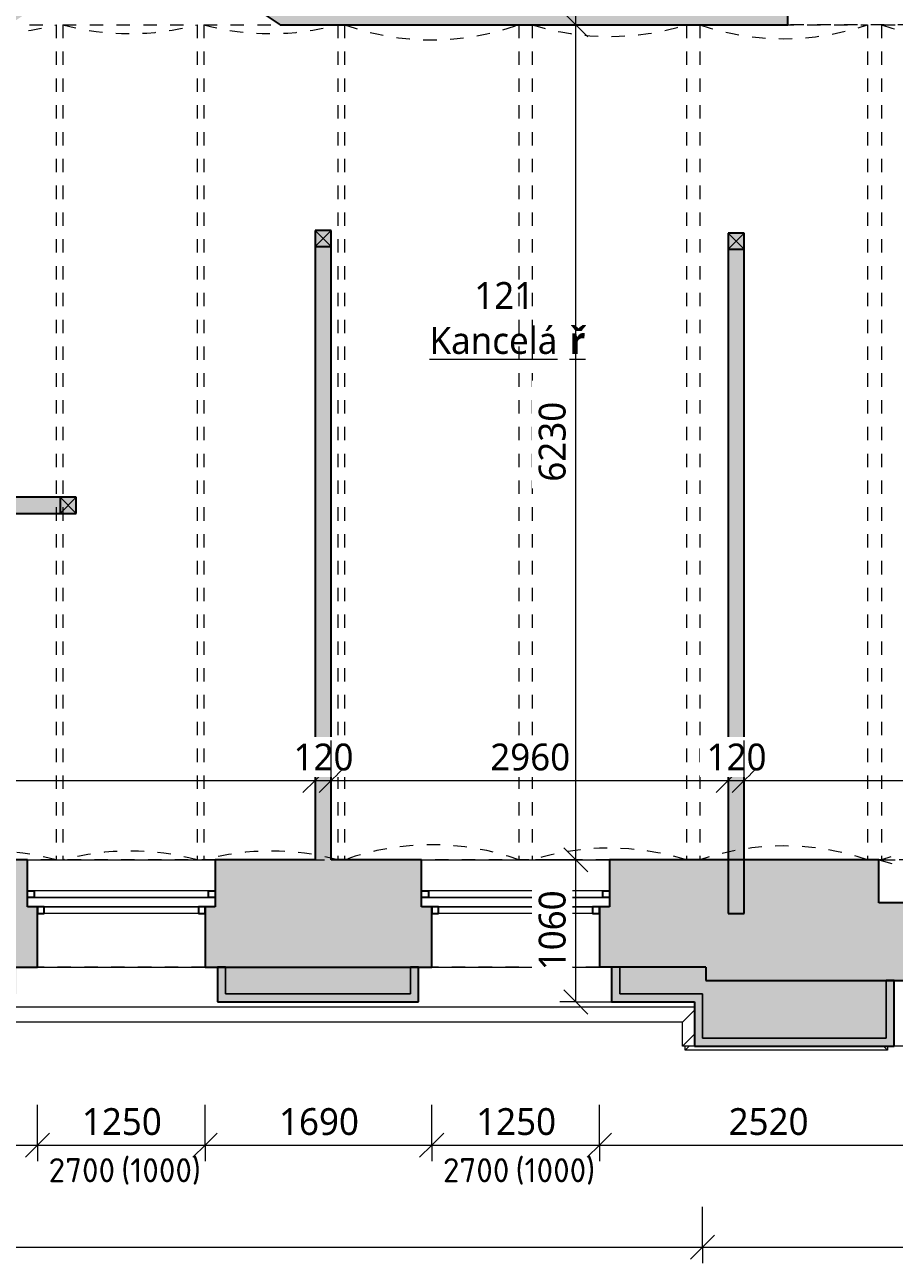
# Model space of a CAD drawing. Header units: metres. Extents: x -2.5 to 41.7, y -3 to 31.6.
# Tile 20 of 23: x 28.9 to 35.4, y -1.7 to 7.6. Entities that reach past the tile are written whole.
import ezdxf

# ---------------------------------------------------------------- set-up
doc = ezdxf.new("R2010")
doc.units = ezdxf.units.M
doc.linetypes.add('AV - Cerch_ 1 tecka 2mm', pattern=[0.004, 0.002, -0.001, 0, -0.001])
doc.layers.add('AV-KOTY', color=5, linetype='Continuous', lineweight=13, true_color=0x0000ff)
doc.layers.add('AV-MISTNOSTI', color=5, linetype='Continuous', lineweight=5, true_color=0x0000ff)
for name, color, linetype, lineweight in [('AV-KOTY-100', 7, 'Continuous', 5), ('AV-SRAFY', 7, 'Continuous', 35), ('AV-STAVBA', 7, 'Continuous', 18)]:
    doc.layers.add(name, color=color, linetype=linetype, lineweight=lineweight)
doc.styles.add('ISOCPEUR', font='isocpeur.ttf', dxfattribs={"height": 0.18})
doc.styles.add('Trebuchet MS', font='trebuc.ttf', dxfattribs={"height": 0.2})
doc.styles.add('Trebuchet MS_B', font='trebuc.ttf', dxfattribs={"height": 0.2})
doc.dimstyles.new('2_mm_-_O_-_Blue_-_mm', dxfattribs={"dimscale": 0.3048, "dimtxt": 0.20619, "dimasz": 0.590551, "dimexe": 0.393701, "dimexo": 0.0625, "dimgap": 0.065617, "dimtad": 1, "dimdec": 0, "dimlfac": 1000, "dimzin": 0, "dimdsep": 46, "dimtxsty": 'Trebuchet MS', "dimblk1": 'OBLIQUE', "dimblk2": 'OBLIQUE', "dimsah": 1, "dimcen": 0.09, "dimazin": 0, "dimtfac": 1, "dimtdec": 4, "dimtix": 1, "dimtmove": 0, "dimatfit": 3, "dimfxl": 0.984252, "dimfxlon": 1, "dimtvp": 1, "dimtfill": 1, "dimtolj": 1, "dimtzin": 0, "dimarcsym": 2})
doc.dimstyles.new('2_mm_-_O_-_Blue_-_mm_-_zaokrouhlena', dxfattribs={"dimscale": 0.3048, "dimtxt": 0.20619, "dimasz": 0.590551, "dimexe": 0.393701, "dimexo": 0.0625, "dimgap": 0.065617, "dimtad": 1, "dimdec": 0, "dimlfac": 1000, "dimrnd": 10, "dimzin": 0, "dimdsep": 46, "dimtxsty": 'Trebuchet MS', "dimblk1": 'OBLIQUE', "dimblk2": 'OBLIQUE', "dimsah": 1, "dimcen": 0.09, "dimazin": 0, "dimtfac": 1, "dimtdec": 4, "dimtix": 1, "dimtmove": 0, "dimatfit": 3, "dimfxl": 0.984252, "dimfxlon": 1, "dimtvp": 1, "dimtfill": 1, "dimtolj": 1, "dimtzin": 0, "dimarcsym": 2})

# ---------------------------------------------------------------- blocks, each defined once
blk = doc.blocks.new('SCO_Koncepční obdelníkový sloup - 120_120-917259-1NP')
at = {"layer": 'AV-STAVBA'}
blk.add_hatch(color=256, dxfattribs=at).paths.add_polyline_path([(0.06, -0.06), (0.06, 0.06), (-0.06, 0.06), (-0.06, -0.06)])
for p, q in [((0.06, 0.06), (-0.06, -0.06)), ((-0.06, 0.06), (0.06, -0.06))]:
    blk.add_line(p, q, dxfattribs=at)
at = {"layer": 'AV-STAVBA', "lineweight": 35}
for p, q in [((0.06, 0.06), (-0.06, 0.06)), ((-0.06, 0.06), (-0.06, -0.06)), ((0.06, -0.06), (0.06, 0.06)), ((-0.06, -0.06), (0.06, -0.06))]:
    blk.add_line(p, q, dxfattribs=at)
blk = doc.blocks.new('SCO_Koncepční obdelníkový sloup - 120_120-1397185-1NP')
at = {"layer": 'AV-STAVBA'}
blk.add_hatch(color=256, dxfattribs=at).paths.add_polyline_path([(0.06, -0.06), (0.06, 0.06), (-0.06, 0.06), (-0.06, -0.06)])
for p, q in [((0.06, 0.06), (-0.06, -0.06)), ((-0.06, 0.06), (0.06, -0.06))]:
    blk.add_line(p, q, dxfattribs=at)
at = {"layer": 'AV-STAVBA', "lineweight": 35}
for p, q in [((0.06, 0.06), (-0.06, 0.06)), ((-0.06, 0.06), (-0.06, -0.06)), ((0.06, -0.06), (0.06, 0.06)), ((-0.06, -0.06), (0.06, -0.06))]:
    blk.add_line(p, q, dxfattribs=at)
blk = doc.blocks.new('GM_Otvor_obdélníkový - 1320x2390-954507-1NP')
at = {"layer": 'AV-STAVBA', "linetype": 'AV - Cerch_ 1 tecka 2mm', "lineweight": 13}
for p, q in [((-0.66, 0.475), (0.66, 0.475)), ((-0.66, -0.475), (0.66, -0.475)), ((-0.66, -0.475), (0.66, -0.475))]:
    blk.add_line(p, q, dxfattribs=at)
blk = doc.blocks.new('GM_Void_valená klenba - GM_Void_valená klenba-1557061-1NP')
at = {"layer": 'AV-STAVBA', "linetype": 'AV - Cerch_ 1 tecka 2mm', "lineweight": 13}
for p, q in [((-0.5, 3.115), (-0.5, -3.115)), ((-0.5, 3.115), (0.5, 3.115)), ((0.5, 3.115), (0.5, -3.115)), ((-0.5, -3.115), (0.5, -3.115))]:
    blk.add_line(p, q, dxfattribs=at)
for centre, start, end in [((0, 4.9791), 254.98527, 285.01473), ((0, -4.9791), 74.98527, 105.01473)]:
    blk.add_arc(centre, 1.93, start, end, dxfattribs=at)
blk = doc.blocks.new('GM_Void_valená klenba - GM_Void_valená klenba-1557064-1NP')
at = {"layer": 'AV-STAVBA', "linetype": 'AV - Cerch_ 1 tecka 2mm', "lineweight": 13}
for p, q in [((-0.65, 3.115), (-0.65, -3.115)), ((-0.65, 3.115), (0.65, 3.115)), ((0.65, 3.115), (0.65, -3.115)), ((-0.65, -3.115), (0.65, -3.115))]:
    blk.add_line(p, q, dxfattribs=at)
for centre, start, end in [((0, 4.9323), 250.31872, 289.68128), ((0, -4.9323), 70.31872, 109.68128)]:
    blk.add_arc(centre, 1.93, start, end, dxfattribs=at)
blk = doc.blocks.new('GM_Void_valená klenba - GM_Void_valená klenba-1557063-1NP')
at = {"layer": 'AV-STAVBA', "linetype": 'AV - Cerch_ 1 tecka 2mm', "lineweight": 13}
for p, q in [((-0.575, 3.115), (-0.575, -3.115)), ((-0.575, 3.115), (0.575, 3.115)), ((0.575, 3.115), (0.575, -3.115)), ((-0.575, -3.115), (0.575, -3.115))]:
    blk.add_line(p, q, dxfattribs=at)
for centre, start, end in [((0, 4.9574), 252.66684, 287.33316), ((0, -4.9574), 72.66684, 107.33316)]:
    blk.add_arc(centre, 1.93, start, end, dxfattribs=at)
blk = doc.blocks.new('GM_Void_valená klenba - GM_Void_valená klenba-1557062-1NP')
at = {"layer": 'AV-STAVBA', "linetype": 'AV - Cerch_ 1 tecka 2mm', "lineweight": 13}
for p, q in [((-0.625, 3.115), (-0.625, -3.115)), ((-0.625, 3.115), (0.625, 3.115)), ((0.625, 3.115), (0.625, -3.115)), ((-0.625, -3.115), (0.625, -3.115))]:
    blk.add_line(p, q, dxfattribs=at)
for centre, start, end in [((0, 4.941), 251.10504, 288.89496), ((0, -4.941), 71.10504, 108.89496)]:
    blk.add_arc(centre, 1.93, start, end, dxfattribs=at)
blk = doc.blocks.new('Zdobná fasáda 1NP - Zdobná fasáda 1NP-1554848-1NP')
at = {"layer": 'AV-STAVBA'}
for points in [[(31.8614, 0.2882), (31.8614, 0.5482), (31.8014, 0.5482), (31.8014, 0.3482), (30.4214, 0.3482), (30.4214, 0.5482), (30.3614, 0.5482), (30.3614, 0.2882)], [(33.9191, -0.0418), (35.4086, -0.0418), (35.4086, 0.4482), (35.3486, 0.4482), (35.3486, 0.0182), (33.9791, 0.0182), (33.9791, 0.3482), (33.3614, 0.3482), (33.3614, 0.5482), (33.3014, 0.5482), (33.3014, 0.2882), (33.9191, 0.2882)]]:
    blk.add_hatch(color=256, dxfattribs=at).paths.add_polyline_path(points)
at = {"layer": 'AV-STAVBA', "lineweight": 35}
for p, q in [((30.4214, 0.5482), (30.3614, 0.5482)), ((30.3614, 0.5482), (30.3614, 0.2882)), ((31.8614, 0.5482), (31.8014, 0.5482)), ((31.8614, 0.2882), (31.8614, 0.5482)), ((33.3614, 0.5482), (33.3014, 0.5482)), ((33.3014, 0.5482), (33.3014, 0.2882)), ((35.4086, 0.4482), (35.3486, 0.4482)), ((35.4086, -0.0418), (35.4086, 0.4482)), ((30.3614, 0.2882), (31.8614, 0.2882)), ((33.3014, 0.2882), (33.9191, 0.2882)), ((33.9191, 0.2882), (33.9191, -0.0418)), ((33.9191, -0.0418), (35.4086, -0.0418))]:
    blk.add_line(p, q, dxfattribs=at)
at = {"layer": 'AV-STAVBA'}
for p, q in [((30.4214, 0.3482), (30.4214, 0.5482)), ((31.8014, 0.5482), (31.8014, 0.3482)), ((33.3614, 0.3482), (33.3614, 0.5482)), ((35.3486, 0.4482), (35.3486, 0.0182)), ((31.8014, 0.3482), (30.4214, 0.3482)), ((33.9791, 0.3482), (33.3614, 0.3482)), ((33.9791, 0.0182), (33.9791, 0.3482)), ((33.9191, 0.2482), (21.4748, 0.2482)), ((33.9191, 0.2275), (33.8298, 0.1382)), ((33.8298, 0.1382), (21.3648, 0.1382)), ((33.8298, -0.0418), (33.8298, 0.1382)), ((33.9191, 0.0475), (33.8298, -0.0418)), ((35.3486, 0.0182), (33.9791, 0.0182)), ((33.9191, -0.0418), (33.8298, -0.0418)), ((33.8498, -0.0718), (33.8498, -0.0418)), ((33.8498, -0.0718), (33.8798, -0.0418)), ((35.3586, -0.0718), (33.8498, -0.0718)), ((35.3586, -0.0718), (35.3286, -0.0418)), ((35.3586, -0.0418), (35.3586, -0.0718)), ((35.5186, -0.0418), (35.4086, -0.0418))]:
    blk.add_line(p, q, dxfattribs=at)
blk = doc.blocks.new('WI_2-1_dvojité_bez středního sloupku_vnější půlkruhové nadpraží - 1250x-1564289-1NP')
at = {"layer": 'AV-STAVBA', "linetype": 'AV - Cerch_ 1 tecka 2mm', "lineweight": 13}
for p, q in [((0.7, 0.4), (-0.7, 0.4)), ((0.625, 0.4), (-0.625, 0.4)), ((-0.625, 0.4), (0.625, 0.4)), ((0.7, -0.4), (-0.7, -0.4)), ((-0.7, -0.4), (0.7, -0.4)), ((0.625, -0.4), (-0.625, -0.4))]:
    blk.add_line(p, q, dxfattribs=at)
at = {"layer": 'AV-STAVBA', "lineweight": 35}
for p, q in [((-0.575, 0), (-0.625, 0)), ((-0.625, 0), (-0.625, -0.05)), ((-0.575, -0.05), (-0.575, 0)), ((-0.625, -0.05), (-0.575, -0.05)), ((0.625, 0), (0.575, 0)), ((0.575, 0), (0.575, -0.05)), ((0.575, -0.05), (0.625, -0.05)), ((0.625, -0.05), (0.625, 0)), ((-0.7, -0.17), (-0.7, -0.12)), ((-0.7, -0.12), (-0.65, -0.12)), ((-0.65, -0.17), (-0.7, -0.17)), ((-0.65, -0.12), (-0.65, -0.17)), ((0.65, -0.17), (0.65, -0.12)), ((0.65, -0.12), (0.7, -0.12)), ((0.7, -0.17), (0.65, -0.17)), ((0.7, -0.12), (0.7, -0.17))]:
    blk.add_line(p, q, dxfattribs=at)
at = {"layer": 'AV-STAVBA'}
for p, q in [((-0.625, -0.05), (-0.625, 0)), ((-0.625, 0), (0.625, 0)), ((-0.575, 0), (0.031, 0)), ((-0.575, -0.05), (-0.575, 0)), ((0.575, -0.05), (0.575, 0)), ((0.625, -0.05), (0.625, 0)), ((-0.625, -0.05), (0.625, -0.05)), ((0.031, -0.05), (-0.575, -0.05)), ((0.031, 0), (0.575, 0)), ((0.575, -0.05), (0.031, -0.05)), ((-0.7, -0.12), (-0.7, -0.17)), ((-0.7, -0.12), (0.7, -0.12)), ((-0.7, -0.17), (0.7, -0.17)), ((0.031, -0.12), (-0.65, -0.12)), ((-0.65, -0.12), (-0.65, -0.17)), ((-0.65, -0.17), (0.031, -0.17)), ((0.65, -0.12), (0.031, -0.12)), ((0.031, -0.17), (0.65, -0.17)), ((0.65, -0.12), (0.65, -0.17)), ((0.7, -0.12), (0.7, -0.17))]:
    blk.add_line(p, q, dxfattribs=at)
blk = doc.blocks.new('GM_Nika_obdélníková - 1400x1050-1564292-1NP')
at = {"layer": 'AV-STAVBA', "linetype": 'AV - Cerch_ 1 tecka 2mm'}
blk.add_line((-0.7, 0.4), (0.7, 0.4), dxfattribs=at)
blk = doc.blocks.new('GM_Nika s klenutým nadpražím - 2650x4250-1561138-1NP')
at = {"layer": 'AV-STAVBA', "linetype": 'AV - Cerch_ 1 tecka 2mm', "lineweight": 13}
for p, q in [((1.325, 0.45), (-1.325, 0.45)), ((1.325, -0.45), (-1.325, -0.45))]:
    blk.add_line(p, q, dxfattribs=at)
blk.add_arc((0, 4.7391), 4.4891, 252.83276, 287.16724, dxfattribs=at)
blk = doc.blocks.new('DIMBLOCK12-1NP')
at = {"layer": 'AV-KOTY-100', "color": 5, "true_color": 0x0000ff}
for p, q in [((24.7148, 1.9398), (24.7148, 2.2398)), ((31.0898, 1.9398), (31.0898, 2.2398)), ((24.7148, 1.9398), (24.8048, 2.0298)), ((31.0898, 1.9398), (31.1798, 2.0298)), ((24.7148, 1.9398), (24.6248, 1.8498)), ((24.7148, 1.9398), (31.0898, 1.9398)), ((24.7148, 1.9398), (24.7148, 1.8198)), ((31.0898, 1.9398), (30.9998, 1.8498)), ((31.0898, 1.9398), (31.0898, 1.8198))]:
    blk.add_line(p, q, dxfattribs=at)
at = {"layer": 'AV-KOTY-100', "color": 0, "insert": (27.6088, 2.2157), "char_height": 0.2, "width": 0.704541, "attachment_point": 1, "line_spacing_factor": 1.048425, "style": 'Trebuchet MS', "bg_fill": 3, "box_fill_scale": 1.25, "bg_fill_color": 256, "bg_fill_true_color": 13158600, "bg_fill_transparency": 0}
blk.add_mtext('6375', dxfattribs=at)
blk = doc.blocks.new('_Oblique')
at = {"color": 0, "linetype": 'ByBlock', "lineweight": -2}
blk.add_line((-0.5, -0.5), (0.5, 0.5), dxfattribs=at)
blk = doc.blocks.new('DIMBLOCK13-1NP')
at = {"layer": 'AV-KOTY-100', "color": 5, "true_color": 0x0000ff}
for p, q in [((31.0898, 1.9398), (31.0898, 2.2398)), ((31.2098, 1.9398), (31.2098, 2.2398)), ((31.0898, 1.9398), (31.1798, 2.0298)), ((31.2098, 1.9398), (31.2998, 2.0298)), ((31.0898, 1.9398), (30.9998, 1.8498)), ((31.0898, 1.9398), (31.2098, 1.9398)), ((31.0898, 1.9398), (31.0898, 1.8198)), ((31.2098, 1.9398), (31.1198, 1.8498)), ((31.2098, 1.9398), (31.2098, 1.8198))]:
    blk.add_line(p, q, dxfattribs=at)
at = {"layer": 'AV-KOTY-100', "color": 0, "insert": (30.9296, 2.2157), "char_height": 0.2, "width": 0.528406, "attachment_point": 1, "line_spacing_factor": 1.048425, "style": 'Trebuchet MS', "bg_fill": 3, "box_fill_scale": 1.25, "bg_fill_color": 256, "bg_fill_true_color": 13158600, "bg_fill_transparency": 0}
blk.add_mtext('120', dxfattribs=at)
blk = doc.blocks.new('DIMBLOCK14-1NP')
at = {"layer": 'AV-KOTY-100', "color": 5, "true_color": 0x0000ff}
for p, q in [((31.2098, 1.9398), (31.2098, 2.2398)), ((34.1698, 1.9398), (34.1698, 2.2398)), ((31.2098, 1.9398), (31.2998, 2.0298)), ((34.1698, 1.9398), (34.2598, 2.0298)), ((31.2098, 1.9398), (31.1198, 1.8498)), ((31.2098, 1.9398), (34.1698, 1.9398)), ((31.2098, 1.9398), (31.2098, 1.8198)), ((34.1698, 1.9398), (34.0798, 1.8498)), ((34.1698, 1.9398), (34.1698, 1.8198))]:
    blk.add_line(p, q, dxfattribs=at)
at = {"layer": 'AV-KOTY-100', "color": 0, "insert": (32.3963, 2.2157), "char_height": 0.2, "width": 0.704541, "attachment_point": 1, "line_spacing_factor": 1.048425, "style": 'Trebuchet MS', "bg_fill": 3, "box_fill_scale": 1.25, "bg_fill_color": 256, "bg_fill_true_color": 13158600, "bg_fill_transparency": 0}
blk.add_mtext('2960', dxfattribs=at)
blk = doc.blocks.new('DIMBLOCK15-1NP')
at = {"layer": 'AV-KOTY-100', "color": 5, "true_color": 0x0000ff}
for p, q in [((34.1698, 1.9398), (34.1698, 2.2398)), ((34.2898, 1.9398), (34.2898, 2.2398)), ((34.1698, 1.9398), (34.2598, 2.0298)), ((34.2898, 1.9398), (34.3798, 2.0298)), ((34.1698, 1.9398), (34.0798, 1.8498)), ((34.1698, 1.9398), (34.2898, 1.9398)), ((34.1698, 1.9398), (34.1698, 1.8198)), ((34.2898, 1.9398), (34.1998, 1.8498)), ((34.2898, 1.9398), (34.2898, 1.8198))]:
    blk.add_line(p, q, dxfattribs=at)
at = {"layer": 'AV-KOTY-100', "color": 0, "insert": (34.0096, 2.2157), "char_height": 0.2, "width": 0.528406, "attachment_point": 1, "line_spacing_factor": 1.048425, "style": 'Trebuchet MS', "bg_fill": 3, "box_fill_scale": 1.25, "bg_fill_color": 256, "bg_fill_true_color": 13158600, "bg_fill_transparency": 0}
blk.add_mtext('120', dxfattribs=at)
blk = doc.blocks.new('DIMBLOCK16-1NP')
at = {"layer": 'AV-KOTY-100', "color": 5, "true_color": 0x0000ff}
for p, q in [((34.2898, 1.9398), (34.2898, 2.2398)), ((39.1448, 1.9398), (39.1448, 2.2398)), ((34.2898, 1.9398), (34.3798, 2.0298)), ((39.1448, 1.9398), (39.2348, 2.0298)), ((34.2898, 1.9398), (34.1998, 1.8498)), ((34.2898, 1.9398), (39.1448, 1.9398)), ((34.2898, 1.9398), (34.2898, 1.8198)), ((39.1448, 1.9398), (39.0548, 1.8498)), ((39.1448, 1.9398), (39.1448, 1.8198))]:
    blk.add_line(p, q, dxfattribs=at)
at = {"layer": 'AV-KOTY-100', "color": 0, "insert": (36.4238, 2.2157), "char_height": 0.2, "width": 0.704541, "attachment_point": 1, "line_spacing_factor": 1.048425, "style": 'Trebuchet MS', "bg_fill": 3, "box_fill_scale": 1.25, "bg_fill_color": 256, "bg_fill_true_color": 13158600, "bg_fill_transparency": 0}
blk.add_mtext('4855', dxfattribs=at)
blk = doc.blocks.new('DIMBLOCK17-1NP')
at = {"layer": 'AV-KOTY-100', "color": 5, "true_color": 0x0000ff}
for p, q in [((33.034, 1.3482), (32.944, 1.4382)), ((33.034, 1.3482), (32.734, 1.3482)), ((33.034, 0.2882), (33.034, 1.3482)), ((33.034, 1.3482), (33.124, 1.2582)), ((33.034, 1.3482), (33.154, 1.3482)), ((33.034, 0.2882), (32.944, 0.3782)), ((33.034, 0.2882), (32.914, 0.2882)), ((33.034, 0.2882), (33.124, 0.1982)), ((33.034, 0.2882), (33.334, 0.2882))]:
    blk.add_line(p, q, dxfattribs=at)
at = {"layer": 'AV-KOTY-100', "color": 0, "insert": (32.7581, 0.5246), "char_height": 0.2, "width": 0.704541, "attachment_point": 1, "rotation": 90, "line_spacing_factor": 1.048425, "style": 'Trebuchet MS', "bg_fill": 3, "box_fill_scale": 1.25, "bg_fill_color": 256, "bg_fill_true_color": 13158600, "bg_fill_transparency": 0}
blk.add_mtext('1060', dxfattribs=at)
blk = doc.blocks.new('DIMBLOCK18-1NP')
at = {"layer": 'AV-KOTY-100', "color": 5, "true_color": 0x0000ff}
for p, q in [((33.034, 7.5782), (32.734, 7.5782)), ((33.034, 7.5782), (32.944, 7.6682)), ((33.034, 1.3482), (33.034, 7.5782)), ((33.034, 7.5782), (33.124, 7.4882)), ((33.034, 7.5782), (33.154, 7.5782)), ((33.034, 1.3482), (32.944, 1.4382)), ((33.034, 1.3482), (32.734, 1.3482)), ((33.034, 1.3482), (33.124, 1.2582)), ((33.034, 1.3482), (33.154, 1.3482))]:
    blk.add_line(p, q, dxfattribs=at)
at = {"layer": 'AV-KOTY-100', "color": 0, "insert": (32.7581, 4.1696), "char_height": 0.2, "width": 0.704541, "attachment_point": 1, "rotation": 90, "line_spacing_factor": 1.048425, "style": 'Trebuchet MS', "bg_fill": 3, "box_fill_scale": 1.25, "bg_fill_color": 256, "bg_fill_true_color": 13158600, "bg_fill_transparency": 0}
blk.add_mtext('6230', dxfattribs=at)
blk = doc.blocks.new('DIMBLOCK19-1NP')
at = {"layer": 'AV-KOTY-100', "color": 5, "true_color": 0x0000ff}
for p, q in [((33.034, 8.5282), (32.944, 8.6182)), ((33.034, 8.5282), (32.734, 8.5282)), ((33.034, 7.5782), (33.034, 8.5282)), ((33.034, 8.5282), (33.124, 8.4382)), ((33.034, 8.5282), (33.154, 8.5282)), ((33.034, 7.5782), (32.734, 7.5782)), ((33.034, 7.5782), (32.944, 7.6682)), ((33.034, 7.5782), (33.124, 7.4882)), ((33.034, 7.5782), (33.154, 7.5782))]:
    blk.add_line(p, q, dxfattribs=at)
at = {"layer": 'AV-KOTY-100', "color": 0, "insert": (32.7581, 7.833), "char_height": 0.2, "width": 0.528406, "attachment_point": 1, "rotation": 90, "line_spacing_factor": 1.048425, "style": 'Trebuchet MS', "bg_fill": 3, "box_fill_scale": 1.25, "bg_fill_color": 256, "bg_fill_true_color": 13158600, "bg_fill_transparency": 0}
blk.add_mtext('950', dxfattribs=at)
blk = doc.blocks.new('DIMBLOCK69-1NP')
at = {"layer": 'AV-KOTY-100', "color": 5, "true_color": 0x0000ff}
for p, q in [((27.3298, -0.78), (27.3298, -0.48)), ((29.0198, -0.78), (29.0198, -0.48)), ((27.3298, -0.78), (27.4198, -0.69)), ((29.0198, -0.78), (29.1098, -0.69)), ((27.3298, -0.78), (27.2398, -0.87)), ((27.3298, -0.78), (29.0198, -0.78)), ((27.3298, -0.78), (27.3298, -0.9)), ((29.0198, -0.78), (28.9298, -0.87)), ((29.0198, -0.78), (29.0198, -0.9))]:
    blk.add_line(p, q, dxfattribs=at)
at = {"layer": 'AV-KOTY-100', "color": 0, "insert": (27.8813, -0.504), "char_height": 0.2, "width": 0.704541, "attachment_point": 1, "line_spacing_factor": 1.048425, "style": 'Trebuchet MS', "bg_fill": 3, "box_fill_scale": 1.25, "bg_fill_color": 256, "bg_fill_true_color": 13158600, "bg_fill_transparency": 0}
blk.add_mtext('1690', dxfattribs=at)
blk = doc.blocks.new('DIMBLOCK70-1NP')
at = {"layer": 'AV-KOTY-100', "color": 5, "true_color": 0x0000ff}
for p, q in [((29.0198, -0.78), (29.0198, -0.48)), ((30.2698, -0.78), (30.2698, -0.48)), ((29.0198, -0.78), (29.1098, -0.69)), ((30.2698, -0.78), (30.3598, -0.69)), ((29.0198, -0.78), (28.9298, -0.87)), ((29.0198, -0.78), (30.2698, -0.78)), ((29.0198, -0.78), (29.0198, -0.9)), ((30.2698, -0.78), (30.1798, -0.87)), ((30.2698, -0.78), (30.2698, -0.9))]:
    blk.add_line(p, q, dxfattribs=at)
at = {"layer": 'AV-KOTY-100', "color": 0, "insert": (29.3513, -0.504), "char_height": 0.2, "width": 0.704541, "attachment_point": 1, "line_spacing_factor": 1.048425, "style": 'Trebuchet MS', "bg_fill": 3, "box_fill_scale": 1.25, "bg_fill_color": 256, "bg_fill_true_color": 13158600, "bg_fill_transparency": 0}
blk.add_mtext('1250', dxfattribs=at)
blk = doc.blocks.new('DIMBLOCK71-1NP')
at = {"layer": 'AV-KOTY-100', "color": 5, "true_color": 0x0000ff}
for p, q in [((30.2698, -0.78), (30.2698, -0.48)), ((31.9598, -0.78), (31.9598, -0.48)), ((30.2698, -0.78), (30.3598, -0.69)), ((31.9598, -0.78), (32.0498, -0.69)), ((30.2698, -0.78), (30.1798, -0.87)), ((30.2698, -0.78), (31.9598, -0.78)), ((30.2698, -0.78), (30.2698, -0.9)), ((31.9598, -0.78), (31.8698, -0.87)), ((31.9598, -0.78), (31.9598, -0.9))]:
    blk.add_line(p, q, dxfattribs=at)
at = {"layer": 'AV-KOTY-100', "color": 0, "insert": (30.8213, -0.504), "char_height": 0.2, "width": 0.704541, "attachment_point": 1, "line_spacing_factor": 1.048425, "style": 'Trebuchet MS', "bg_fill": 3, "box_fill_scale": 1.25, "bg_fill_color": 256, "bg_fill_true_color": 13158600, "bg_fill_transparency": 0}
blk.add_mtext('1690', dxfattribs=at)
blk = doc.blocks.new('DIMBLOCK72-1NP')
at = {"layer": 'AV-KOTY-100', "color": 5, "true_color": 0x0000ff}
for p, q in [((31.9598, -0.78), (31.9598, -0.48)), ((33.2098, -0.78), (33.2098, -0.48)), ((31.9598, -0.78), (32.0498, -0.69)), ((33.2098, -0.78), (33.2998, -0.69)), ((31.9598, -0.78), (31.8698, -0.87)), ((31.9598, -0.78), (33.2098, -0.78)), ((31.9598, -0.78), (31.9598, -0.9)), ((33.2098, -0.78), (33.1198, -0.87)), ((33.2098, -0.78), (33.2098, -0.9))]:
    blk.add_line(p, q, dxfattribs=at)
at = {"layer": 'AV-KOTY-100', "color": 0, "insert": (32.2913, -0.504), "char_height": 0.2, "width": 0.704541, "attachment_point": 1, "line_spacing_factor": 1.048425, "style": 'Trebuchet MS', "bg_fill": 3, "box_fill_scale": 1.25, "bg_fill_color": 256, "bg_fill_true_color": 13158600, "bg_fill_transparency": 0}
blk.add_mtext('1250', dxfattribs=at)
blk = doc.blocks.new('DIMBLOCK73-1NP')
at = {"layer": 'AV-KOTY-100', "color": 5, "true_color": 0x0000ff}
for p, q in [((33.2098, -0.78), (33.2098, -0.48)), ((35.7248, -0.78), (35.7248, -0.48)), ((33.2098, -0.78), (33.2998, -0.69)), ((35.7248, -0.78), (35.8148, -0.69)), ((33.2098, -0.78), (33.1198, -0.87)), ((33.2098, -0.78), (35.7248, -0.78)), ((33.2098, -0.78), (33.2098, -0.9)), ((35.7248, -0.78), (35.6348, -0.87)), ((35.7248, -0.78), (35.7248, -0.9))]:
    blk.add_line(p, q, dxfattribs=at)
at = {"layer": 'AV-KOTY-100', "color": 0, "insert": (34.1738, -0.504), "char_height": 0.2, "width": 0.704541, "attachment_point": 1, "line_spacing_factor": 1.048425, "style": 'Trebuchet MS', "bg_fill": 3, "box_fill_scale": 1.25, "bg_fill_color": 256, "bg_fill_true_color": 13158600, "bg_fill_transparency": 0}
blk.add_mtext('2520', dxfattribs=at)
blk = doc.blocks.new('DIMBLOCK80-1NP')
at = {"layer": 'AV-KOTY-100', "color": 5, "true_color": 0x0000ff}
for p, q in [((21.6198, -1.541), (21.6198, -1.241)), ((33.9791, -1.541), (33.9791, -1.241)), ((21.6198, -1.541), (21.7098, -1.451)), ((33.9791, -1.541), (34.0691, -1.451)), ((21.6198, -1.541), (21.5298, -1.631)), ((21.6198, -1.541), (33.9791, -1.541)), ((21.6198, -1.541), (21.6198, -1.661)), ((33.9791, -1.541), (33.8891, -1.631)), ((33.9791, -1.541), (33.9791, -1.661))]:
    blk.add_line(p, q, dxfattribs=at)
at = {"layer": 'AV-KOTY-100', "color": 0, "insert": (27.4325, -1.265), "char_height": 0.2, "width": 0.880677, "attachment_point": 1, "line_spacing_factor": 1.048425, "style": 'Trebuchet MS', "bg_fill": 3, "box_fill_scale": 1.25, "bg_fill_color": 256, "bg_fill_true_color": 13158600, "bg_fill_transparency": 0}
blk.add_mtext('12360', dxfattribs=at)
blk = doc.blocks.new('DIMBLOCK81-1NP')
at = {"layer": 'AV-KOTY-100', "color": 5, "true_color": 0x0000ff}
for p, q in [((33.9791, -1.541), (33.9791, -1.241)), ((39.7648, -1.541), (39.7648, -1.241)), ((33.9791, -1.541), (34.0691, -1.451)), ((39.7648, -1.541), (39.8548, -1.451)), ((33.9791, -1.541), (33.8891, -1.631)), ((33.9791, -1.541), (39.7648, -1.541)), ((33.9791, -1.541), (33.9791, -1.661)), ((39.7648, -1.541), (39.6748, -1.631)), ((39.7648, -1.541), (39.7648, -1.661))]:
    blk.add_line(p, q, dxfattribs=at)
at = {"layer": 'AV-KOTY-100', "color": 0, "insert": (36.5784, -1.265), "char_height": 0.2, "width": 0.704541, "attachment_point": 1, "line_spacing_factor": 1.048425, "style": 'Trebuchet MS', "bg_fill": 3, "box_fill_scale": 1.25, "bg_fill_color": 256, "bg_fill_true_color": 13158600, "bg_fill_transparency": 0}
blk.add_mtext('5790', dxfattribs=at)

msp = doc.modelspace()

# ---------------------------------------------------------------- hatches: boundary and pattern name
at = {"layer": 'AV-SRAFY', "lineweight": 18}
h = msp.add_hatch(color=256, dxfattribs=at)
h.paths.add_polyline_path([(31.8664, 7.5782), (34.6148, 7.5782), (34.6148, 8.5282), (30.6798, 8.5282), (30.6798, 7.6782), (30.8298, 7.5782)])
h.paths.add_polyline_path([(39.1448, 7.5782), (39.1448, 8.5282), (38.8598, 8.5282), (38.8598, 7.5782)])
h.paths.add_polyline_path([(25.6948, 7.5782), (28.8098, 7.5782), (28.9598, 7.6782), (28.9598, 8.5282), (22.4048, 8.5282), (22.4048, 7.5782), (25.5448, 7.5782)])
h.paths.add_polyline_path([(36.9798, 7.5782), (36.9798, 8.5282), (35.9348, 8.5282), (35.9348, 7.5782)])
for points in [[(31.0898, 1.3482), (31.2098, 1.3482), (31.2098, 5.9232), (31.0898, 5.9232), (31.0898, 5.3044)], [(34.2898, 0.9482), (34.2898, 5.9032), (34.1698, 5.9032), (34.1698, 0.9482)], [(24.7148, 3.9332), (29.1898, 3.9332), (29.1898, 4.0532), (24.7148, 4.0532)]]:
    msp.add_hatch(color=256, dxfattribs=at).paths.add_polyline_path(points)
h = msp.add_hatch(color=256, dxfattribs=at)
h.paths.add_polyline_path([(30.2698, 0.5482), (31.9598, 0.5482), (31.9598, 0.9982), (31.8848, 0.9982), (31.8848, 1.3482), (30.3448, 1.3482), (30.3448, 0.9982), (30.2698, 0.9982), (30.2698, 0.9282)])
h.paths.add_polyline_path([(33.2098, 0.5482), (34.0048, 0.5482), (34.0048, 1.3482), (33.2848, 1.3482), (33.2848, 0.9982), (33.2098, 0.9982), (33.2098, 0.9282)])
h.paths.add_polyline_path([(29.0198, 0.5482), (29.0198, 0.9982), (28.9448, 0.9982), (28.9448, 1.3482), (27.4048, 1.3482), (27.4048, 0.9982), (27.3298, 0.9982), (27.3298, 0.5482), (29.0004, 0.5482)])
h.paths.add_polyline_path([(22.1148, 0.5482), (23.1398, 0.5482), (23.1398, 0.9982), (23.0648, 0.9982), (23.0648, 1.3482), (22.1148, 1.3482), (22.1148, 0.9282)])
h.paths.add_polyline_path([(24.3898, 0.5482), (26.0798, 0.5482), (26.0798, 0.9982), (26.0048, 0.9982), (26.0048, 1.3482), (24.4648, 1.3482), (24.4648, 0.9982), (24.3898, 0.9982), (24.3898, 0.9282)])
h = msp.add_hatch(color=256, dxfattribs=at)
h.paths.add_polyline_path([(37.7748, 0.4482), (39.1448, 0.4482), (39.1448, 1.3482), (37.9448, 1.3482), (37.9448, 1.0282), (37.6248, 1.0282), (37.6248, 0.9782), (37.5748, 0.9782), (37.5748, 0.5482), (37.7748, 0.5482)])
h.paths.add_polyline_path([(34.0048, 0.4482), (35.5248, 0.4482), (35.5248, 0.5482), (35.7248, 0.5482), (35.7248, 0.9782), (35.6748, 0.9782), (35.6748, 1.0282), (35.2948, 1.0282), (35.2948, 1.3482), (34.0048, 1.3482), (34.0048, 0.5482)])
h = msp.add_hatch(color=256, dxfattribs=at)
h.paths.add_polyline_path([(24.5714, 0.3482), (25.9414, 0.3482), (25.9414, 0.5482), (24.5714, 0.5482)])
h.paths.add_polyline_path([(34.0048, 0.3482), (34.0048, 0.5482), (33.3614, 0.5482), (33.3614, 0.3482), (33.9791, 0.3482)])
h.paths.add_polyline_path([(21.6564, 0.3482), (23.0114, 0.3482), (23.0114, 0.5482), (21.6198, 0.5482), (21.6198, 0.3482)])
h.paths.add_polyline_path([(31.8014, 0.3482), (31.8014, 0.5482), (30.4214, 0.5482), (30.4214, 0.3482)])
h.paths.add_polyline_path([(28.8614, 0.3482), (28.8614, 0.5482), (27.5014, 0.5482), (27.5014, 0.3482)])
h = msp.add_hatch(color=256, dxfattribs=at)
h.paths.add_polyline_path([(37.9136, 0.0182), (39.2448, 0.0182), (39.2448, 0.4482), (37.9136, 0.4482), (37.9136, 0.3482)])
h.paths.add_polyline_path([(34.7324, 0.0182), (35.3486, 0.0182), (35.3486, 0.4482), (34.0048, 0.4482), (34.0048, 0.3482), (33.9791, 0.3482), (33.9791, 0.0182)])

# ---------------------------------------------------------------- linework, layer by layer
at = {"layer": 'AV-STAVBA', "lineweight": 35}
for p, q in [((34.6148, 7.5782), (34.6148, 8.5282)), ((30.6798, 7.6782), (30.8298, 7.5782)), ((30.8298, 7.5782), (34.6148, 7.5782)), ((31.0898, 5.9232), (31.0898, 1.3482)), ((31.2098, 1.3482), (31.2098, 5.9232)), ((34.1698, 5.9032), (34.1698, 0.9482)), ((34.2898, 0.9482), (34.2898, 5.9032)), ((29.1898, 4.0532), (24.7148, 4.0532)), ((24.7148, 3.9332), (29.1898, 3.9332)), ((28.9448, 1.3482), (27.4048, 1.3482)), ((28.9448, 1.1182), (28.9448, 1.3482)), ((31.0898, 1.3482), (30.3448, 1.3482)), ((30.3448, 1.3482), (30.3448, 1.1182)), ((31.8848, 1.3482), (31.2098, 1.3482)), ((31.8848, 1.1182), (31.8848, 1.3482)), ((33.2848, 1.3482), (33.2848, 1.1182)), ((35.2948, 1.3482), (33.2848, 1.3482)), ((35.2948, 1.0282), (35.2948, 1.3482)), ((28.9448, 0.9982), (28.9448, 1.0682)), ((30.3448, 1.0682), (30.3448, 0.9982)), ((31.8848, 0.9982), (31.8848, 1.0682)), ((33.2848, 1.0682), (33.2848, 0.9982)), ((35.6748, 1.0282), (35.2948, 1.0282)), ((29.0198, 0.9982), (28.9448, 0.9982)), ((29.0198, 0.5482), (29.0198, 0.9982)), ((30.3448, 0.9982), (30.2698, 0.9982)), ((30.2698, 0.9982), (30.2698, 0.5482)), ((31.9598, 0.9982), (31.8848, 0.9982)), ((31.9598, 0.5482), (31.9598, 0.9982)), ((33.2848, 0.9982), (33.2098, 0.9982)), ((33.2098, 0.9982), (33.2098, 0.5482)), ((34.1698, 0.9482), (34.2898, 0.9482)), ((27.3298, 0.5482), (29.0198, 0.5482)), ((30.2698, 0.5482), (31.9598, 0.5482)), ((34.0048, 0.5482), (33.2098, 0.5482)), ((34.0048, 0.5482), (34.0048, 0.4482)), ((34.0048, 0.4482), (35.5248, 0.4482))]:
    msp.add_line(p, q, dxfattribs=at)
at = {"layer": 'AV-STAVBA'}
for p, q in [((28.9448, 1.3482), (30.3448, 1.3482)), ((31.8848, 1.3482), (33.2848, 1.3482)), ((29.0198, 0.5482), (30.2698, 0.5482)), ((30.4214, 0.5482), (30.4214, 0.3482)), ((31.8014, 0.3482), (31.8014, 0.5482)), ((31.9598, 0.5482), (33.2098, 0.5482)), ((33.3614, 0.5482), (33.3614, 0.3482)), ((35.3486, 0.0182), (35.3486, 0.4482)), ((30.4214, 0.3482), (31.8014, 0.3482)), ((33.3614, 0.3482), (33.9791, 0.3482)), ((33.9791, 0.3482), (33.9791, 0.0182)), ((33.9191, 0.2482), (21.4748, 0.2482)), ((33.9791, 0.0182), (35.3486, 0.0182))]:
    msp.add_line(p, q, dxfattribs=at)

# ---------------------------------------------------------------- block references
at = {"layer": 'AV-STAVBA', "rotation": 180}
msp.add_blockref('GM_Otvor_obdélníkový - 1320x2390-954507-1NP', (35.2748, 8.0532), dxfattribs=at)
at = {"layer": 'AV-STAVBA', "linetype": 'AV - Cerch_ 1 tecka 2mm', "lineweight": 13}
for name, p in [('GM_Void_valená klenba - GM_Void_valená klenba-1557061-1NP', (28.6598, 4.4632)), ('GM_Void_valená klenba - GM_Void_valená klenba-1557061-1NP', (29.7098, 4.4632)), ('GM_Void_valená klenba - GM_Void_valená klenba-1557061-1NP', (30.7598, 4.4632)), ('GM_Void_valená klenba - GM_Void_valená klenba-1557064-1NP', (31.9598, 4.4632)), ('GM_Void_valená klenba - GM_Void_valená klenba-1557063-1NP', (33.2848, 4.4632)), ('GM_Void_valená klenba - GM_Void_valená klenba-1557062-1NP', (34.5848, 4.4632)), ('GM_Void_valená klenba - GM_Void_valená klenba-1557062-1NP', (35.9398, 4.4632)), ('GM_Nika s klenutým nadpražím - 2650x4250-1561138-1NP', (36.6198, 0.8982))]:
    msp.add_blockref(name, p, dxfattribs=at)
at = {"layer": 'AV-STAVBA'}
for name, p in [('SCO_Koncepční obdelníkový sloup - 120_120-917259-1NP', (31.1498, 5.9832)), ('SCO_Koncepční obdelníkový sloup - 120_120-917259-1NP', (34.2298, 5.9632)), ('SCO_Koncepční obdelníkový sloup - 120_120-1397185-1NP', (29.2498, 3.9932)), ('GM_Nika_obdélníková - 1400x1050-1564292-1NP', (29.6448, 0.9482)), ('GM_Nika_obdélníková - 1400x1050-1564292-1NP', (32.5848, 0.9482)), ('Zdobná fasáda 1NP - Zdobná fasáda 1NP-1554848-1NP', (0, 0))]:
    msp.add_blockref(name, p, dxfattribs=at)
at = {"layer": 'AV-STAVBA', "linetype": 'AV - Cerch_ 1 tecka 2mm', "lineweight": 13, "rotation": 180}
for p in [(29.6448, 0.9482), (32.5848, 0.9482)]:
    msp.add_blockref('WI_2-1_dvojité_bez středního sloupku_vnější půlkruhové nadpraží - 1250x-1564289-1NP', p, dxfattribs=at)

# ---------------------------------------------------------------- texts
at = {"layer": 'AV-MISTNOSTI', "char_height": 0.2, "attachment_point": 1, "style": 'Trebuchet MS_B'}
for s, insert, width in [('121', (32.277, 5.659), 0.601266), ('\\LKancelá', (31.943, 5.3227), 1.266666), ('\\L\\fTrebuchet MS|b1|i0|c238|p34|;\\Lř', (32.9881, 5.3227), 0.144304)]:
    msp.add_mtext(s, dxfattribs=dict(at, insert=insert, width=width))

# ---------------------------------------------------------------- dimensions: what is measured, and where the dimension line sits
at = {"layer": 'AV-KOTY', "lineweight": 5}
for base, p1, p2, override, picture, middle in [((29.0198, -0.78), (27.3298, -0.48), (29.0198, -0.48), {"dimpost": '<>', "dimfxl": 1.69}, 'DIMBLOCK69-1NP', (28.1748, -0.6579)), ((33.9791, -1.541), (21.6198, -1.241), (33.9791, -1.241), {"dimpost": '<>', "dimfxl": 12.359257}, 'DIMBLOCK80-1NP', (27.7994, -1.4189))]:
    dim = msp.add_linear_dim(base=base, p1=p1, p2=p2, dimstyle='2_mm_-_O_-_Blue_-_mm_-_zaokrouhlena', override=override, dxfattribs=at)
    dim.commit()
    dim.dimension.update_dxf_attribs({"geometry": picture, "text_midpoint": middle})

# ---------------------------------------------------------------- next in the draw order: dimensions: what is measured, and where the dimension line sits
for base, p1, p2, dimstyle, override, picture, middle in [((31.0898, 1.9398), (24.7148, 2.2398), (31.0898, 2.2398), '2_mm_-_O_-_Blue_-_mm', {"dimpost": '<>', "dimfxl": 6.375}, 'DIMBLOCK12-1NP', (27.9023, 2.0619)), ((30.2698, -0.78), (29.0198, -0.48), (30.2698, -0.48), '2_mm_-_O_-_Blue_-_mm_-_zaokrouhlena', {"dimpost": '<>', "dimfxl": 1.25}, 'DIMBLOCK70-1NP', (29.6448, -0.6582)), ((39.7648, -1.541), (33.9791, -1.241), (39.7648, -1.241), '2_mm_-_O_-_Blue_-_mm_-_zaokrouhlena', {"dimpost": '<>', "dimfxl": 5.785743}, 'DIMBLOCK81-1NP', (36.8719, -1.4189))]:
    dim = msp.add_linear_dim(base=base, p1=p1, p2=p2, dimstyle=dimstyle, override=override, dxfattribs=at)
    dim.commit()
    dim.dimension.update_dxf_attribs({"geometry": picture, "text_midpoint": middle})
dim = msp.add_linear_dim(base=(33.034, 1.3482), p1=(33.334, 0.2882), p2=(32.734, 1.3482), angle=90, dimstyle='2_mm_-_O_-_Blue_-_mm', override={"dimpost": '<>', "dimfxl": 1.218031}, dxfattribs=at)
dim.commit()
dim.dimension.update_dxf_attribs({"geometry": 'DIMBLOCK17-1NP', "text_midpoint": (32.9119, 0.8182)})

# ---------------------------------------------------------------- next in the draw order: texts
at = {"layer": 'AV-KOTY', "lineweight": 5, "insert": (29.1034, -0.8771), "char_height": 0.18, "width": 0.609282, "attachment_point": 1, "style": 'ISOCPEUR'}
msp.add_mtext('2700', dxfattribs=at)

# ---------------------------------------------------------------- next in the draw order: dimensions: what is measured, and where the dimension line sits
at = {"layer": 'AV-KOTY', "lineweight": 5}
for base, p1, p2, dimstyle, override, picture, middle in [((31.2098, 1.9398), (31.0898, 2.2398), (31.2098, 2.2398), '2_mm_-_O_-_Blue_-_mm', {"dimpost": '<>', "dimfxl": 0.12}, 'DIMBLOCK13-1NP', (31.1498, 2.0616)), ((31.9598, -0.78), (30.2698, -0.48), (31.9598, -0.48), '2_mm_-_O_-_Blue_-_mm_-_zaokrouhlena', {"dimpost": '<>', "dimfxl": 1.69}, 'DIMBLOCK71-1NP', (31.1148, -0.6579))]:
    dim = msp.add_linear_dim(base=base, p1=p1, p2=p2, dimstyle=dimstyle, override=override, dxfattribs=at)
    dim.commit()
    dim.dimension.update_dxf_attribs({"geometry": picture, "text_midpoint": middle})

# ---------------------------------------------------------------- next in the draw order: texts
at = {"layer": 'AV-KOTY', "lineweight": 5, "insert": (29.6446, -0.8771), "char_height": 0.18, "width": 0.745569, "attachment_point": 1, "style": 'ISOCPEUR'}
msp.add_mtext('(1000)', dxfattribs=at)

# ---------------------------------------------------------------- next in the draw order: dimensions: what is measured, and where the dimension line sits
at = {"layer": 'AV-KOTY', "lineweight": 5}
for base, p1, p2, dimstyle, override, picture, middle in [((34.1698, 1.9398), (31.2098, 2.2398), (34.1698, 2.2398), '2_mm_-_O_-_Blue_-_mm', {"dimpost": '<>', "dimfxl": 2.96}, 'DIMBLOCK14-1NP', (32.6898, 2.0619)), ((33.2098, -0.78), (31.9598, -0.48), (33.2098, -0.48), '2_mm_-_O_-_Blue_-_mm_-_zaokrouhlena', {"dimpost": '<>', "dimfxl": 1.25}, 'DIMBLOCK72-1NP', (32.5848, -0.6582))]:
    dim = msp.add_linear_dim(base=base, p1=p1, p2=p2, dimstyle=dimstyle, override=override, dxfattribs=at)
    dim.commit()
    dim.dimension.update_dxf_attribs({"geometry": picture, "text_midpoint": middle})

# ---------------------------------------------------------------- next in the draw order: texts
at = {"layer": 'AV-KOTY', "lineweight": 5, "insert": (32.0434, -0.8771), "char_height": 0.18, "width": 0.609282, "attachment_point": 1, "style": 'ISOCPEUR'}
msp.add_mtext('2700', dxfattribs=at)

# ---------------------------------------------------------------- next in the draw order: dimensions: what is measured, and where the dimension line sits
at = {"layer": 'AV-KOTY', "lineweight": 5}
dim = msp.add_linear_dim(base=(33.034, 7.5782), p1=(32.734, 1.3482), p2=(32.734, 7.5782), angle=90, dimstyle='2_mm_-_O_-_Blue_-_mm', override={"dimpost": '<>', "dimfxl": 6.23}, dxfattribs=at)
dim.commit()
dim.dimension.update_dxf_attribs({"geometry": 'DIMBLOCK18-1NP', "text_midpoint": (32.9119, 4.4632)})
for base, p1, p2, dimstyle, override, picture, middle in [((34.2898, 1.9398), (34.1698, 2.2398), (34.2898, 2.2398), '2_mm_-_O_-_Blue_-_mm', {"dimpost": '<>', "dimfxl": 0.12}, 'DIMBLOCK15-1NP', (34.2298, 2.0616)), ((35.7248, -0.78), (33.2098, -0.48), (35.7248, -0.48), '2_mm_-_O_-_Blue_-_mm_-_zaokrouhlena', {"dimpost": '<>', "dimfxl": 2.515}, 'DIMBLOCK73-1NP', (34.4673, -0.6582))]:
    dim = msp.add_linear_dim(base=base, p1=p1, p2=p2, dimstyle=dimstyle, override=override, dxfattribs=at)
    dim.commit()
    dim.dimension.update_dxf_attribs({"geometry": picture, "text_midpoint": middle})

# ---------------------------------------------------------------- next in the draw order: texts
at = {"layer": 'AV-KOTY', "lineweight": 5, "insert": (32.5846, -0.8771), "char_height": 0.18, "width": 0.745569, "attachment_point": 1, "style": 'ISOCPEUR'}
msp.add_mtext('(1000)', dxfattribs=at)

# ---------------------------------------------------------------- next in the draw order: dimensions: what is measured, and where the dimension line sits
at = {"layer": 'AV-KOTY', "lineweight": 5}
dim = msp.add_linear_dim(base=(33.034, 8.5282), p1=(32.734, 7.5782), p2=(32.734, 8.5282), angle=90, dimstyle='2_mm_-_O_-_Blue_-_mm', override={"dimpost": '<>', "dimfxl": 0.95}, dxfattribs=at)
dim.commit()
dim.dimension.update_dxf_attribs({"geometry": 'DIMBLOCK19-1NP', "text_midpoint": (32.9119, 8.0532)})
dim = msp.add_linear_dim(base=(39.1448, 1.9398), p1=(34.2898, 2.2398), p2=(39.1448, 2.2398), dimstyle='2_mm_-_O_-_Blue_-_mm', override={"dimpost": '<>', "dimfxl": 4.855}, dxfattribs=at)
dim.commit()
dim.dimension.update_dxf_attribs({"geometry": 'DIMBLOCK16-1NP', "text_midpoint": (36.7173, 2.0616)})

doc.saveas('drawing.dxf')
